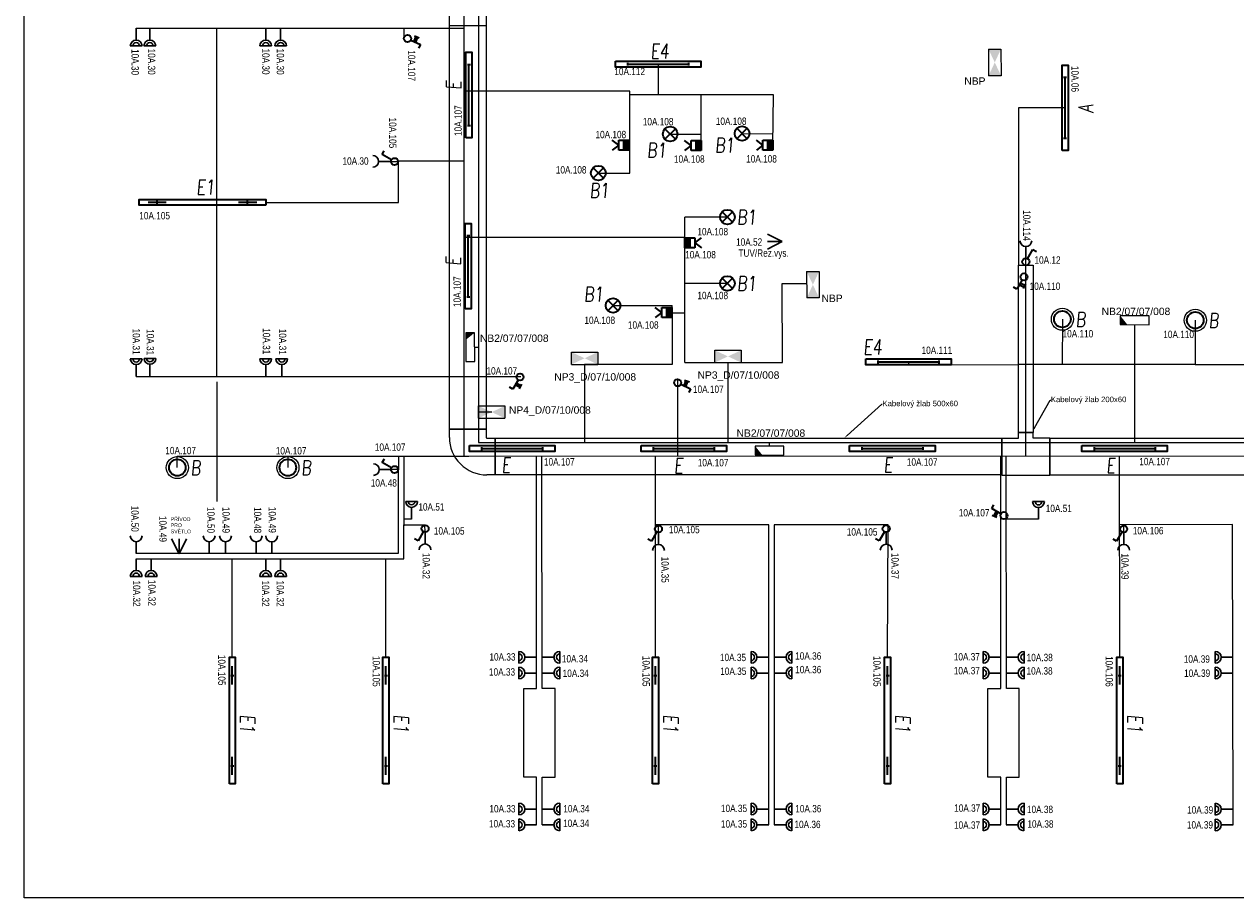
# Model space of a CAD drawing. Header units: millimetres. Extents: x 373037 to 693665, y 214892 to 273272.
# Tile 21 of 56: x 467037 to 483476, y 249592 to 261450. Entities that reach past the tile are written whole.
import ezdxf
from ezdxf import colors
from ezdxf.entities.mleader import LeaderData, LeaderLine
from ezdxf.enums import TextEntityAlignment as Align
from ezdxf.math import Vec2, Vec3

# ---------------------------------------------------------------- set-up
doc = ezdxf.new("R2010")
doc.units = ezdxf.units.MM
doc.header["$LTSCALE"] = 100
doc.layers.get('0').update_dxf_attribs({"linetype": 'CONTINUOUS'})
for name, color, linetype, lineweight in [('2DE_OBL', 91, 'CONTINUOUS', 35), ('2DE_OBL_L1', 91, 'CONTINUOUS', 35), ('CP_DETAL', 33, 'CONTINUOUS', 18), ('E_KABELOVY ŽLAB', 36, 'CONTINUOUS', 25), ('E_NOUZOVÉ+PP OSVĚTLENÍ', 60, 'CONTINUOUS', 25), ('E_SVĚTLA POPIS', 130, 'CONTINUOUS', 30), ('E_VEDENÍ SILNOPROUD', 50, 'CONTINUOUS', 25), ('E_VEDENÍ_CBS', 214, 'CONTINUOUS', 25), ('E_VYPINACE', 170, 'CONTINUOUS', 35), ('E_ZÁSUVKY POPIS', 111, 'CONTINUOUS', 30), ('E_ZÁSUVKY-DVOJITE', 7, 'CONTINUOUS', 30), ('E_ZÁSUVKY.OST.+VYVODY', 11, 'CONTINUOUS', 30), ('E_ŽLABY', 40, 'CONTINUOUS', 15), ('U1 LIGHTING', 10, 'CONTINUOUS', 35)]:
    doc.layers.add(name, color=color, linetype=linetype, lineweight=lineweight)
for name, color, linetype in [('BEZPECNOSTNE SVETLA', 80, 'CONTINUOUS'), ('E_RÁM', 253, 'CONTINUOUS'), ('GC3_MEP_E_LV_SECURITY LIGHT', 80, 'CONTINUOUS'), ('PIKTOGRAMY', 210, 'CONTINUOUS'), ('PRIPOJKA 230V', 1, 'CONTINUOUS'), ('ŽLAB', 7, 'CONTINUOUS')]:
    doc.layers.add(name, color=color, linetype=linetype)
doc.styles.add('ARIAL', font='arial.ttf')
doc.styles.add('CP_ATTR', font='ROMANS.SHX')
doc.styles.add('CS-ROMANS', font='romans.shx', dxfattribs={"width": 0.75, "oblique": 5})
doc.styles.get("Standard").update_dxf_attribs({"font": 'arial.ttf'})
doc.styles.add('V+P_01_B3_E_FP_001$0$BLOCK', font='romans.shx', dxfattribs={"width": 0.8})

# ---------------------------------------------------------------- blocks, each defined once
blk = doc.blocks.new('zasuvka_jednoducha')
at = {"color": 1, "lineweight": 30}
blk.add_line((19281, 12983), (19281, 13143), dxfattribs=at)
blk.add_arc((19281, 12903), 80, 0, 180, dxfattribs=at)
blk = doc.blocks.new('A$C3423193F')
at = {"color": 1, "linetype": 'ByBlock'}
for p, q in [((80, 240), (0, 240)), ((80, 240), (160, 240)), ((80, 160), (80, 0))]:
    blk.add_line(p, q, dxfattribs=at)
for radius in [80, 45.2]:
    blk.add_arc((80, 240), radius, 180, 0, dxfattribs=at)
blk = doc.blocks.new('*U28', base_point=(57391, -22719))
at = {"lineweight": 30, "ltscale": 0.1}
for p, q in [((57291, -22519), (57391, -22719)), ((57391, -22719), (57391, -22519)), ((57391, -22719), (57491, -22519))]:
    blk.add_line(p, q, dxfattribs=at)
blk = doc.blocks.new('pripojka 230V')
at = {"layer": 'PRIPOJKA 230V', "color": 1, "xscale": -1}
blk.add_blockref('*U28', (0, -2, -40), dxfattribs=at)
blk = doc.blocks.new('*U30')
at = {"color": 0, "linetype": 'ByBlock'}
for p, q in [((24, 249.57), (96, 374.28)), ((96, 374.28), (143.56, 346.82))]:
    blk.add_line(p, q, dxfattribs=at)
blk.add_circle((0, 208), 48, dxfattribs=at)
blk = doc.blocks.new('prepinas-svetel-jednoduchy')
at = {"layer": 'E_VYPINACE', "rotation": 89.99999999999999}
blk.add_blockref('*U30', (208, 2), dxfattribs=at)
blk = doc.blocks.new('E')
at = {"layer": 'U1 LIGHTING', "style": 'CS-ROMANS', "oblique": 5, "width": 0.75}
blk.add_text('E', height=200, dxfattribs=at).set_placement((229480, 21709))
blk = doc.blocks.new('*U24')
at = {"color": 0, "linetype": 'ByBlock'}
for p, q in [((24, 249.57), (96, 374.28)), ((96, 374.28), (143.56, 346.82))]:
    blk.add_line(p, q, dxfattribs=at)
blk.add_circle((0, 208), 48, dxfattribs=at)
blk = doc.blocks.new('tlacitko_prepinac_svetla')
at = {"layer": 'E_VYPINACE'}
for points in [[(16875, 8774), (16940, 8744)], [(16888, 8798), (16951, 8769)], [(16930, 8722), (16960, 8787)]]:
    blk.add_lwpolyline(points, dxfattribs=at)
at = {"layer": 'E_VYPINACE', "rotation": 180}
blk.add_blockref('*U24', (16937, 9090), dxfattribs=at)
blk = doc.blocks.new('*U32', base_point=(28429, 5840))
at = {"linetype": 'ByBlock'}
blk.add_hatch(color=0, dxfattribs=at).paths.add_polyline_path([(28362, 5840), (28497, 5840), (28497, 5772), (28362, 5772)])
at = {"color": 0, "linetype": 'ByBlock'}
for p, q in [((28429, 5907), (28362, 5997)), ((28429, 5907), (28497, 5997)), ((28362, 5907), (28497, 5907)), ((28362, 5772), (28362, 5907)), ((28362, 5840), (28497, 5840)), ((28497, 5772), (28362, 5772)), ((28497, 5907), (28497, 5772))]:
    blk.add_line(p, q, dxfattribs=at)
blk = doc.blocks.new('pohybove-cidlo-svetla')
at = {"layer": 'E_VYPINACE', "rotation": 180}
blk.add_blockref('*U32', (-1, 30), dxfattribs=at)
blk = doc.blocks.new('*U96')
for p, q in [((120, 260), (120, 370)), ((120, 370), (620, 370)), ((620, 370), (620, 260)), ((0, -250), (0, 250)), ((0, 250), (110, 250)), ((110, -250), (0, -250))]:
    blk.add_line(p, q)
for radius in [510, 10]:
    blk.add_arc((110, 260), radius, 270, 0)
at = {"style": 'CP_ATTR', "flags": 9}
for tag in ['NAME', 'PRODUCER', 'PRODUCT-TYPE', 'ARTICLE', 'FLOW', 'NUMBER', 'SYSTEM', 'FORM', 'SIZE', 'OTHER']:
    blk.add_attdef(tag, (0, 0), '', height=0.0001, dxfattribs=at)
blk = doc.blocks.new('*U97')
for p, q in [((0, -250), (0, 250)), ((0, 250), (10960, 250)), ((10960, 250), (10960, -250)), ((10960, -250), (0, -250))]:
    blk.add_line(p, q)
at = {"style": 'CP_ATTR', "flags": 9}
for tag in ['NAME', 'PRODUCER', 'PRODUCT-TYPE', 'ARTICLE', 'FLOW', 'NUMBER', 'SYSTEM', 'FORM', 'SIZE', 'OTHER']:
    blk.add_attdef(tag, (0, 0), '', height=0.0001, dxfattribs=at)
blk = doc.blocks.new('*U98')
for p, q in [((0, -250), (0, 250)), ((0, 250), (0, 250)), ((0, 250), (225, 250)), ((225, 325), (225, 325)), ((225, 325), (425, 325)), ((225, 250), (225, 325)), ((425, 325), (425, 325)), ((425, 250), (425, 325)), ((650, 250), (425, 250)), ((650, 250), (650, 250)), ((650, 250), (650, -250)), ((0, -250), (0, -250)), ((0, -250), (650, -250)), ((650, -250), (650, -250))]:
    blk.add_line(p, q)
at = {"style": 'CP_ATTR', "flags": 9}
for tag in ['NAME', 'PRODUCER', 'PRODUCT-TYPE', 'ARTICLE', 'FLOW', 'NUMBER', 'SYSTEM', 'FORM', 'SIZE', 'OTHER']:
    blk.add_attdef(tag, (0, 0), '', height=0.0001, dxfattribs=at)
blk = doc.blocks.new('*U99')
for p, q in [((0, -100), (0, 100)), ((0, 100), (2275, 100)), ((2275, 100), (2275, -100)), ((2275, -100), (0, -100))]:
    blk.add_line(p, q)
at = {"style": 'CP_ATTR', "flags": 9}
for tag in ['NAME', 'PRODUCER', 'PRODUCT-TYPE', 'ARTICLE', 'FLOW', 'NUMBER', 'SYSTEM', 'FORM', 'SIZE', 'OTHER']:
    blk.add_attdef(tag, (0, 0), '', height=0.0001, dxfattribs=at)
blk = doc.blocks.new('2DELLI009_CZ')
for p, q in [((-0.5, 0.1), (-0.5, -0.1)), ((-0.5, 0), (0.5, 0)), ((0.5, 0.1), (0.5, -0.1))]:
    blk.add_line(p, q)
blk.add_lwpolyline([(-0.7, 0.2), (0.7, 0.2), (0.7, -0.2), (-0.7, -0.2)], close=True)
at = {"linetype": 'ByBlock', "style": 'CP_ATTR', "flags": 9}
for tag, p in [('NAME', (-0.092, -0.018)), ('GROUP', (-0.092, -0.018)), ('NUMBER', (-0.092, -0.018)), ('PRODUCER', (-0.092, -0.018)), ('ARTICLE', (-0.092, -0.018)), ('CHARACTER', (-0.092, -0.018)), ('VOLTAGE', (-0.092, -0.019)), ('WEIGHT', (-0.092, -0.018)), ('OTHER', (-0.092, -0.018)), ('PRODUCT-TYPE', (-0.092, -0.019)), ('ORDER-NO', (-0.092, -0.019)), ('POWER', (-0.092, -0.019))]:
    blk.add_attdef(tag, text='', height=0.00005, dxfattribs=at).set_placement(p, align=Align.MIDDLE_LEFT)
blk = doc.blocks.new('*U38')
at = {"layer": 'GC3_MEP_E_LV_SECURITY LIGHT', "linetype": 'ByBlock'}
for p, q in [((-121, 195), (-119, -195)), ((-1, 195), (-121, 195)), ((1, -195), (-1, 195)), ((-119, -195), (1, -195))]:
    blk.add_line(p, q, dxfattribs=at)
at = {"layer": 'GC3_MEP_E_LV_SECURITY LIGHT'}
blk.add_solid([(-1, 195), (-121, 195), (-120, 98)], dxfattribs=at)
at = {"layer": 'BEZPECNOSTNE SVETLA', "style": 'ARIAL'}
blk.add_attdef('BEZ.SV', (52, -54), '', height=100, dxfattribs=at)
blk = doc.blocks.new('*U37')
at = {"layer": 'GC3_MEP_E_LV_SECURITY LIGHT', "linetype": 'ByBlock'}
for p, q in [((135, 59), (-255, 61)), ((-255, 61), (-255, -59)), ((135, -61), (135, 59)), ((-255, -59), (135, -61))]:
    blk.add_line(p, q, dxfattribs=at)
at = {"layer": 'GC3_MEP_E_LV_SECURITY LIGHT'}
blk.add_solid([(-255, 61), (-255, -59), (-158, -60)], dxfattribs=at)
at = {"layer": 'BEZPECNOSTNE SVETLA', "style": 'ARIAL'}
blk.add_attdef('BEZ.SV', (52, -54), '', height=100, dxfattribs=at)
blk = doc.blocks.new('V+P_01_B3_E_FP_001$0$E-LI-35')
at = {"layer": 'E_NOUZOVÉ+PP OSVĚTLENÍ', "linetype": 'ByBlock'}
for p, q in [((-10.88, -1.92), (10.88, -1.92)), ((-10.88, -12.08), (-10.88, -1.92)), ((10.88, -1.92), (10.88, -12.08)), ((-10.88, -12.08), (10.88, -12.08))]:
    blk.add_line(p, q, dxfattribs=at)
at = {"layer": 'E_NOUZOVÉ+PP OSVĚTLENÍ'}
blk.add_solid([(-10.88, -12.08), (-10.88, -1.92), (10.88, -1.92), (10.88, -12.08)], dxfattribs=at)
at = {"layer": 'E_NOUZOVÉ+PP OSVĚTLENÍ', "style": 'V+P_01_B3_E_FP_001$0$BLOCK', "width": 0.8, "flags": 8}
for tag, p in [('DIVERS.1', (-17.93, -2.11)), ('DIVERS.2', (-16.41, -11.97))]:
    blk.add_attdef(tag, text='', height=7.25, dxfattribs=at).set_placement(p, align=Align.RIGHT)
at = {"layer": 'E_NOUZOVÉ+PP OSVĚTLENÍ', "style": 'V+P_01_B3_E_FP_001$0$BLOCK', "width": 0.8}
for tag, p, height, flags in [('BLOCKNAME', (-6.79, -1.4), 2.54, 3), ('LEISTUNG', (13.35, -11.99), 7.25, 8)]:
    blk.add_attdef(tag, p, '', height=height, dxfattribs=dict(at, flags=flags))
blk.add_attdef('STROMKREIS', text='', height=7.25, dxfattribs=at).set_placement((-11.76, -23.81), align=Align.BOTTOM_CENTER)
blk = doc.blocks.new('*U43')
at = {"layer": 'GC3_MEP_E_LV_SECURITY LIGHT', "xscale": 16.54563019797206, "yscale": 16.54563022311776, "zscale": 16.54563022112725}
blk.add_blockref('V+P_01_B3_E_FP_001$0$E-LI-35', (0, 116), dxfattribs=at)
at = {"layer": 'PIKTOGRAMY', "style": 'ARIAL'}
blk.add_attdef('PIKTOGRAM', (162, -40), '', height=100, dxfattribs=at)
blk = doc.blocks.new('*U44')
at = {"layer": 'GC3_MEP_E_LV_SECURITY LIGHT', "xscale": 16.54563019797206, "yscale": 16.54563022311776, "zscale": 16.54563022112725, "rotation": 270.2193183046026}
blk.add_blockref('V+P_01_B3_E_FP_001$0$E-LI-35', (116, 0), dxfattribs=at)
at = {"layer": 'PIKTOGRAMY', "style": 'ARIAL'}
blk.add_attdef('PIKTOGRAM', (162, -40), '', height=100, dxfattribs=at)
blk = doc.blocks.new('2DELLI018_CZ')
for p, q in [((-0.6, 0), (-0.4, 0)), ((-0.5, 0.1), (-0.5, -0.1)), ((0.4, 0), (0.6, 0)), ((0.5, 0.1), (0.5, -0.1))]:
    blk.add_line(p, q)
blk.add_lwpolyline([(-0.7, 0.2), (0.7, 0.2), (0.7, -0.2), (-0.7, -0.2)], close=True)
at = {"linetype": 'ByBlock', "style": 'CP_ATTR', "flags": 9}
for tag, p in [('NAME', (-0.092, -0.018)), ('GROUP', (-0.092, -0.018)), ('NUMBER', (-0.092, -0.018)), ('PRODUCER', (-0.092, -0.018)), ('ARTICLE', (-0.092, -0.018)), ('CHARACTER', (-0.092, -0.018)), ('VOLTAGE', (-0.092, -0.019)), ('WEIGHT', (-0.092, -0.018)), ('OTHER', (-0.092, -0.018)), ('PRODUCT-TYPE', (-0.092, -0.019)), ('ORDER-NO', (-0.092, -0.019)), ('POWER', (-0.092, -0.019))]:
    blk.add_attdef(tag, text='', height=0.00005, dxfattribs=at).set_placement(p, align=Align.MIDDLE_LEFT)
blk = doc.blocks.new('E1')
at = {"layer": 'U1 LIGHTING', "style": 'CS-ROMANS', "oblique": 5, "width": 0.75}
blk.add_text('E1', height=200, dxfattribs=at).set_placement((229480, 21709))
blk = doc.blocks.new('2DELPH010_CZ')
blk.add_ellipse((0, 0), major_axis=(-0.053, 0.053), ratio=1, start_param=3.926991, end_param=10.210176)
at = {"layer": 'CP_DETAL'}
blk.add_ellipse((0, 0), major_axis=(-0.0707, 0.0707), ratio=1, start_param=3.926991, end_param=10.210176, dxfattribs=at)
at = {"linetype": 'ByBlock', "style": 'CP_ATTR', "flags": 9}
for tag in ['NAME', 'GROUP', 'NUMBER', 'PRODUCER', 'ARTICLE', 'PRODUCT-TYPE', 'ORDER-NO', 'CHARACTER', 'POWER', 'VOLTAGE', 'WEIGHT', 'OTHER']:
    blk.add_attdef(tag, text='', height=0.00000005, dxfattribs=at).set_placement((0, 0), align=Align.MIDDLE_LEFT)
blk = doc.blocks.new('B')
at = {"layer": 'U1 LIGHTING', "style": 'CS-ROMANS', "oblique": 5, "width": 0.75}
blk.add_text('B', height=200, dxfattribs=at).set_placement((229480, 21709))
blk = doc.blocks.new('*U100')
for p, q in [((0, -250), (0, 250)), ((0, 250), (6877, 250)), ((6877, 250), (6877, -250)), ((6877, -250), (0, -250))]:
    blk.add_line(p, q)
at = {"style": 'CP_ATTR', "flags": 9}
for tag in ['NAME', 'PRODUCER', 'PRODUCT-TYPE', 'ARTICLE', 'FLOW', 'NUMBER', 'SYSTEM', 'FORM', 'SIZE', 'OTHER']:
    blk.add_attdef(tag, (0, 0), '', height=0.0001, dxfattribs=at)
blk = doc.blocks.new('*U101')
for p, q in [((0, -250), (0, 250)), ((0, 250), (7512.5, 250)), ((7512.5, 250), (7512.5, -250)), ((7512.5, -250), (0, -250))]:
    blk.add_line(p, q)
at = {"style": 'CP_ATTR', "flags": 9}
for tag in ['NAME', 'PRODUCER', 'PRODUCT-TYPE', 'ARTICLE', 'FLOW', 'NUMBER', 'SYSTEM', 'FORM', 'SIZE', 'OTHER']:
    blk.add_attdef(tag, (0, 0), '', height=0.0001, dxfattribs=at)
blk = doc.blocks.new('E4')
at = {"layer": 'U1 LIGHTING', "style": 'CS-ROMANS', "oblique": 5, "width": 0.75}
blk.add_text('E4', height=200, dxfattribs=at).set_placement((229480, 21709))
blk = doc.blocks.new('2DELLI_01_CZ')
for p, q in [((-0.354, 0.354), (0.354, -0.354)), ((-0.354, -0.354), (0.354, 0.354))]:
    blk.add_line(p, q)
blk.add_circle((0, 0), 0.5)
at = {"linetype": 'ByBlock', "style": 'CP_ATTR', "flags": 9}
for tag, p in [('NAME', (-0.092, -0.018)), ('GROUP', (-0.092, -0.018)), ('NUMBER', (-0.092, -0.018)), ('PRODUCER', (-0.092, -0.018)), ('ARTICLE', (-0.092, -0.018)), ('CHARACTER', (-0.092, -0.018)), ('VOLTAGE', (-0.092, -0.019)), ('WEIGHT', (-0.092, -0.018)), ('OTHER', (-0.092, -0.018)), ('PRODUCT-TYPE', (-0.092, -0.019)), ('ORDER-NO', (-0.092, -0.019)), ('POWER', (-0.092, -0.019))]:
    blk.add_attdef(tag, text='', height=0.00005, dxfattribs=at).set_placement(p, align=Align.MIDDLE_LEFT)
blk = doc.blocks.new('B1')
at = {"layer": 'U1 LIGHTING', "style": 'CS-ROMANS', "oblique": 5, "width": 0.75}
blk.add_text('B1', height=200, dxfattribs=at).set_placement((229480, 21709))
blk = doc.blocks.new('A')
at = {"layer": 'U1 LIGHTING', "style": 'CS-ROMANS', "oblique": 5, "width": 0.75}
blk.add_text('A', height=200, dxfattribs=at).set_placement((229480, 21709))

msp = doc.modelspace()

# ---------------------------------------------------------------- linework, layer by layer
for p, q in [((469647, 261395), (469647, 256670)), ((469651, 256595), (469651, 254970))]:
    msp.add_line(p, q)
at = {"layer": 'E_RÁM', "color": 252, "true_color": 0x939598}
msp.add_lwpolyline([(493617, 249592), (467037, 249592), (467037, 273272), (493617, 273272)], close=True, dxfattribs=at)
at = {"layer": 'E_VEDENÍ SILNOPROUD'}
for p, q in [((473001, 267380), (473001, 255583)), ((468556, 261395), (473001, 261395)), ((472189, 261395), (472189, 261256)), ((475638, 260908), (475638, 260492)), ((475252, 260542), (473001, 260542)), ((475252, 260492), (475252, 260542)), ((477202, 260492), (475252, 260492)), ((475252, 259430), (475252, 260492)), ((476220, 259805), (476220, 260492)), ((477196, 259809), (477202, 260492)), ((481161, 260316), (480527, 260316)), ((480527, 260316), (480527, 258182)), ((475802, 259960), (476220, 259960)), ((476777, 259967), (477197, 259963)), ((472006, 259587), (472114, 259587)), ((472114, 259032), (472114, 259596)), ((472114, 259596), (473001, 259596)), ((474827, 259430), (475252, 259430)), ((470314, 259032), (472114, 259032)), ((476578, 258832), (476002, 258832)), ((476002, 256857), (476002, 258832)), ((476002, 258557), (473001, 258557)), ((480627, 258178), (480628, 258273)), ((480527, 258182), (480627, 258178)), ((480627, 255590), (480627, 258182)), ((476578, 257932), (476002, 257932)), ((475027, 257632), (475827, 257632)), ((475827, 257532), (475827, 257632)), ((475827, 257532), (476002, 257532)), ((475827, 257532), (475827, 256832)), ((481124, 257446), (481121, 256832)), ((482927, 257432), (482927, 256832)), ((475827, 256832), (474641, 256832)), ((476002, 256857), (476586, 256857)), ((479035, 256866), (479035, 256826)), ((479035, 256826), (480527, 256832)), ((482927, 256832), (480527, 256832)), ((482927, 256832), (483977, 256832)), ((468556, 256670), (473776, 256670)), ((475902, 256632), (475903, 255587)), ((469114, 255432), (469114, 255585)), ((469114, 255585), (473069, 255585)), ((470614, 255585), (470614, 255432)), ((472114, 255585), (472114, 255405)), ((472189, 255585), (472189, 254643)), ((473069, 255585), (488464, 255595)), ((473989, 254657), (473989, 255586)), ((474064, 252435), (474062, 255586)), ((475602, 252857), (475601, 255587)), ((480289, 254657), (480289, 255590)), ((480364, 252435), (480362, 255590)), ((481902, 252857), (481900, 255591)), ((469114, 255432), (469114, 255432)), ((469114, 255432), (469114, 255432)), ((469114, 255432), (469114, 255432)), ((469114, 255432), (469114, 255432)), ((472114, 255405), (472014, 255405)), ((472114, 254270), (472114, 255405)), ((472293, 254732), (472189, 254732)), ((472189, 254195), (472189, 254657)), ((472189, 254657), (472473, 254657)), ((472475, 254555), (472473, 254657)), ((473989, 252435), (473989, 254657)), ((477139, 254657), (475601, 254657)), ((475644, 254549), (475644, 254657)), ((477139, 250582), (477139, 254657)), ((478759, 254657), (477214, 254657)), ((477214, 254657), (477214, 250582)), ((478752, 252857), (478759, 254657)), ((480289, 252435), (480289, 254657)), ((480799, 254732), (480363, 254732)), ((483433, 254661), (481903, 254657)), ((481956, 254549), (481956, 254657)), ((483439, 250581), (483433, 254661)), ((468556, 254270), (472114, 254270)), ((468556, 254195), (472189, 254195)), ((469860, 252857), (469860, 254195)), ((471944, 252857), (471944, 254195)), ((473814, 251230), (473814, 252435)), ((473814, 252435), (473989, 252435)), ((474239, 252435), (474064, 252435)), ((474239, 251230), (474239, 252435)), ((480114, 251230), (480114, 252435)), ((480114, 252435), (480289, 252435)), ((480539, 252435), (480364, 252435)), ((480539, 251230), (480539, 252435)), ((473989, 251230), (473814, 251230)), ((473989, 250582), (473989, 251230)), ((474064, 250582), (474064, 251230)), ((474064, 251230), (474239, 251230)), ((480289, 251230), (480114, 251230)), ((480289, 250582), (480289, 251230)), ((480364, 250582), (480364, 251230)), ((480364, 251230), (480539, 251230))]:
    msp.add_line(p, q, dxfattribs=at)
at = {"layer": 'E_VEDENÍ_CBS'}
for p, q in [((473199, 267157), (473199, 255774)), ((477323, 257932), (477654, 257933)), ((477327, 256857), (477323, 257932)), ((482104, 257372), (482104, 255774)), ((473149, 257068), (473199, 257068)), ((474641, 256832), (474641, 255774)), ((476586, 256857), (477327, 256857)), ((476586, 256857), (476586, 255774)), ((473380, 256185), (473199, 256185)), ((473199, 255774), (485707, 255774)), ((477150, 255722), (477150, 255774))]:
    msp.add_line(p, q, dxfattribs=at)
at = {"layer": 'E_ŽLABY'}
msp.add_line((472805, 261432), (473305, 261432), dxfattribs=at)

# ---------------------------------------------------------------- block references
msp.add_blockref('E1', (239892, 237430))
at = {"rotation": 270}
for p in [(448258, 481559), (450342, 481559), (454000, 481559), (457150, 481559), (460300, 481559)]:
    msp.add_blockref('E1', p, dxfattribs=at)
at = {"layer": '2DE_OBL'}
for name, p, xscale, yscale, zscale in [('2DELLI_01_CZ', (475802, 259960), 200, 200, 100), ('2DELLI_01_CZ', (476777, 259967), 200, 200, 100), ('2DELLI_01_CZ', (474827, 259430), 200, 200, 100), ('2DELLI_01_CZ', (476578, 258832), 200, 200, 100), ('2DELLI_01_CZ', (476578, 257932), 200, 200, 100), ('2DELLI_01_CZ', (475027, 257632), 200, 200, 100), ('2DELPH010_CZ', (481124, 257446), 1500, 1500, 252.5252525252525), ('2DELPH010_CZ', (482927, 257432), 1500, 1500, 252.5252525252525), ('2DELPH010_CZ', (469114, 255432), 1500, 1500, 252.5252525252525), ('2DELPH010_CZ', (470614, 255432), 1500, 1500, 252.5252525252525)]:
    msp.add_blockref(name, p, dxfattribs=dict(at, xscale=xscale, yscale=yscale, zscale=zscale))
at = {"layer": '2DE_OBL', "xscale": 1228.571428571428, "yscale": 200, "zscale": 1000}
for p, rotation in [((469454, 259032), 180), ((469860, 251997), 89.99999999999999), ((471944, 251997), 89.99999999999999), ((475602, 251997), 89.99999999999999), ((478752, 251997), 89.99999999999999), ((481902, 251997), 89.99999999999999)]:
    msp.add_blockref('2DELLI018_CZ', p, dxfattribs=dict(at, rotation=rotation))
at = {"layer": '2DE_OBL_L1', "xscale": 828.5714285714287, "yscale": 200, "zscale": 1000, "rotation": 90}
for p in [(473070, 260489), (481161, 260316), (473061, 258166)]:
    msp.add_blockref('2DELLI009_CZ', p, dxfattribs=at)
at = {"layer": '2DE_OBL_L1', "xscale": 828.5714285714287, "yscale": 200, "zscale": 1000}
for p in [(475638, 260908), (479035, 256866), (473657, 255690), (475986, 255690), (478816, 255691), (481967, 255690)]:
    msp.add_blockref('2DELLI009_CZ', p, dxfattribs=at)
at = {"layer": 'E_NOUZOVÉ+PP OSVĚTLENÍ'}
ref = msp.add_blockref('*U44', (480206, 260932), dxfattribs=at)
ref.add_attrib('PIKTOGRAM', 'NBP', (479793, 260629), dxfattribs={"height": 100, "style": 'ARIAL'})
ref = msp.add_blockref('*U44', (477738, 257915), dxfattribs=at)
ref.add_attrib('PIKTOGRAM', 'NBP', (477855, 257680), dxfattribs={"height": 100, "style": 'ARIAL'})
ref = msp.add_blockref('*U37', (482164, 257432), dxfattribs=at)
ref.add_attrib('BEZ.SV', 'NB2/07/07/008', (481656, 257502), dxfattribs={"layer": 'BEZPECNOSTNE SVETLA', "height": 100, "style": 'ARIAL'})
ref = msp.add_blockref('*U38', (473149, 257068), dxfattribs=at)
ref.add_attrib('BEZ.SV', 'NB2/07/07/008', (473220, 257138), dxfattribs={"layer": 'BEZPECNOSTNE SVETLA', "height": 100, "style": 'ARIAL'})
ref = msp.add_blockref('*U43', (474641, 256916), dxfattribs=at)
ref.add_attrib('PIKTOGRAM', 'NP3_D/07/10/008', (474229, 256613), dxfattribs={"height": 100, "style": 'ARIAL'})
ref = msp.add_blockref('*U43', (476586, 256941), dxfattribs=at)
ref.add_attrib('PIKTOGRAM', 'NP3_D/07/10/008', (476173, 256638), dxfattribs={"height": 100, "style": 'ARIAL'})
ref = msp.add_blockref('*U43', (473380, 256185), dxfattribs=at)
ref.add_attrib('PIKTOGRAM', 'NP4_D/07/10/008', (473614, 256163), dxfattribs={"height": 100, "style": 'ARIAL'})
ref = msp.add_blockref('*U37', (477210, 255662), dxfattribs=at)
ref.add_attrib('BEZ.SV', 'NB2/07/07/008', (476702, 255850), dxfattribs={"layer": 'BEZPECNOSTNE SVETLA', "height": 100, "style": 'ARIAL'})
at = {"layer": 'E_VEDENÍ_CBS', "rotation": 90}
msp.add_blockref('A', (503250, 30767), dxfattribs=at)
at = {"layer": 'E_VYPINACE', "rotation": 89.99999999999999}
for p in [(472478, 254603), (475644, 254598), (478735, 254602), (481958, 254598)]:
    msp.add_blockref('prepinas-svetel-jednoduchy', p, dxfattribs=at)
at = {"layer": 'E_ZÁSUVKY-DVOJITE', "xscale": -1, "rotation": 180}
for p in [(468476, 261395), (468661, 261395), (470234, 261395), (470436, 261395), (468476, 254195), (468679, 254195), (470234, 254195), (470435, 254195)]:
    msp.add_blockref('A$C3423193F', p, dxfattribs=at)
at = {"layer": 'E_ZÁSUVKY-DVOJITE'}
for p in [(468476, 256670), (468663, 256674), (470234, 256670), (470451, 256670), (472213, 254732), (480719, 254730)]:
    msp.add_blockref('A$C3423193F', p, dxfattribs=at)
for p, rotation in [((473989, 252777), 89.99999999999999), ((474064, 252937), 270), ((477139, 252777), 89.99999999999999), ((477214, 252937), 270), ((480289, 252777), 89.99999999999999), ((480364, 252937), 270), ((483439, 252777), 89.99999999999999), ((473989, 252563), 89.99999999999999), ((474064, 252723), 270), ((477139, 252563), 89.99999999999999), ((477214, 252723), 270), ((480289, 252563), 89.99999999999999), ((480364, 252723), 270), ((483439, 252563), 89.99999999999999), ((473989, 250716), 89.99999999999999), ((474064, 250876), 270), ((477139, 250716), 89.99999999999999), ((477214, 250876), 270), ((480289, 250716), 89.99999999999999), ((480364, 250876), 270), ((483439, 250715), 89.99999999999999), ((473989, 250502), 89.99999999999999), ((474064, 250662), 270), ((477139, 250502), 89.99999999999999), ((477214, 250662), 270), ((480289, 250502), 89.99999999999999), ((480360, 250662), 270), ((483439, 250501), 89.99999999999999)]:
    msp.add_blockref('A$C3423193F', p, dxfattribs=dict(at, rotation=rotation))
at = {"layer": 'E_ZÁSUVKY.OST.+VYVODY', "color": 1}
for name, p, rotation in [('tlacitko_prepinac_svetla', (482562, 245158), 94.99999999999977), ('zasuvka_jednoducha', (458862, 278869), 270), ('zasuvka_jednoducha', (499909, 271415), 180), ('tlacitko_prepinac_svetla', (486227, 240485), 94.99999999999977), ('zasuvka_jednoducha', (458871, 274686), 270), ('tlacitko_prepinac_svetla', (471449, 271718), 270), ('zasuvka_jednoducha', (487837, 267409), 180), ('zasuvka_jednoducha', (488827, 267409), 180), ('zasuvka_jednoducha', (489049, 267408), 180), ('zasuvka_jednoducha', (489465, 267408), 180), ('zasuvka_jednoducha', (489676, 267407), 180)]:
    msp.add_blockref(name, p, dxfattribs=dict(at, rotation=rotation))
at = {"layer": 'E_ZÁSUVKY.OST.+VYVODY', "rotation": 89.99999999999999}
msp.add_blockref('pripojka 230V', (477321, 258499), dxfattribs=at)
at = {"layer": 'E_ZÁSUVKY.OST.+VYVODY', "color": 1}
for name, p in [('tlacitko_prepinac_svetla', (463666, 249139)), ('tlacitko_prepinac_svetla', (456827, 247779)), ('zasuvka_jednoducha', (453194, 241412)), ('zasuvka_jednoducha', (456362, 241405)), ('zasuvka_jednoducha', (459452, 241408)), ('zasuvka_jednoducha', (462675, 241406))]:
    msp.add_blockref(name, p, dxfattribs=at)
at = {"layer": 'E_ZÁSUVKY.OST.+VYVODY'}
msp.add_blockref('pripojka 230V', (469137, 254265), dxfattribs=at)
at = {"layer": 'E_ŽLABY'}
for name, p, rotation in [('*U97', (473055, 266912), 270), ('*U99', (480627, 255906), 90)]:
    msp.add_blockref(name, p, dxfattribs=dict(at, rotation=rotation))
for name, p in [('E4', (246054, 239277)), ('B1', (246006, 237930)), ('B1', (246931, 238000)), ('B1', (245229, 237386)), ('B1', (247228, 237023)), ('B1', (247228, 236123)), ('B1', (245153, 235976)), ('B', (251824, 235634)), ('B', (253627, 235620)), ('E4', (248944, 235260)), ('*U100', (473425, 255582)), ('*U101', (480952, 255581)), ('B', (239814, 233620)), ('B', (241314, 233620))]:
    msp.add_blockref(name, p, dxfattribs=at)
at = {"layer": 'E_ŽLABY', "zscale": 50, "rotation": 270}
msp.add_blockref('*U96', (473055, 255952), dxfattribs=at)
at = {"layer": 'E_ŽLABY', "zscale": 50}
msp.add_blockref('*U98', (480302, 255581), dxfattribs=at)
at = {"layer": 'U1 LIGHTING', "rotation": 90}
for p in [(494676, 31079), (494670, 28692)]:
    msp.add_blockref('E', p, dxfattribs=at)
at = {"layer": 'U1 LIGHTING'}
for p in [(244034, 233658), (246374, 233649), (249217, 233662), (252238, 233653)]:
    msp.add_blockref('E', p, dxfattribs=at)
at = {"layer": 'ŽLAB'}
for name, p, rotation in [('pohybove-cidlo-svetla', (475143, 259806), 270), ('pohybove-cidlo-svetla', (476123, 259804), 270), ('pohybove-cidlo-svetla', (477098, 259809), 270), ('pohybove-cidlo-svetla', (476098, 258486), 89.99999999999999), ('prepinas-svetel-jednoduchy', (480626, 258225), 270), ('pohybove-cidlo-svetla', (475726, 257537), 270)]:
    msp.add_blockref(name, p, dxfattribs=dict(at, rotation=rotation))
for p in [(472061, 259584), (472062, 255403)]:
    msp.add_blockref('prepinas-svetel-jednoduchy', p, dxfattribs=at)

# ---------------------------------------------------------------- texts
at = {"layer": 'E_SVĚTLA POPIS', "width": 0.8}
for s, rotation, p in [('10A.107', 270, (472244, 261096)), ('10A.06', 270, (481246, 260884)), ('10A.107', 90, (472974, 259933)), ('10A.105', 270, (471987, 260183)), ('10A.107', 90, (472961, 257611)), ('10A.105', 270, (469668, 252890)), ('10A.105', 270, (471765, 252874)), ('10A.105', 270, (475426, 252876)), ('10A.105', 270, (478559, 252875)), ('10A.106', 270, (481709, 252873))]:
    msp.add_text(s, height=100, rotation=rotation, dxfattribs=at).set_placement(p)
for s, p in [('10A.112', (475044, 260759)), ('10A.108', (475430, 260078)), ('10A.108', (476421, 260084)), ('10A.108', (474788, 259903)), ('10A.108', (475853, 259571)), ('10A.108', (476833, 259573)), ('10A.108', (474250, 259424)), ('10A.105', (468598, 258802)), ('10A.108', (476171, 258585)), ('10A.108', (476005, 258272)), ('10A.12', (480745, 258200)), ('10A.110', (480679, 257844)), ('10A.108', (476171, 257718)), ('10A.108', (474638, 257382)), ('10A.108', (475228, 257318)), ('10A.110', (481126, 257199)), ('10A.110', (482493, 257190)), ('10A.111', (479213, 256975)), ('10A.107', (473309, 256695)), ('10A.107', (476111, 256446)), ('10A.107', (468951, 255613)), ('10A.107', (470450, 255610)), ('10A.107', (471794, 255660)), ('10A.107', (474089, 255460)), ('10A.107', (476176, 255449)), ('10A.107', (479013, 255458)), ('10A.107', (482167, 255464)), ('10A.51', (472385, 254848)), ('10A.107', (479718, 254769)), ('10A.51', (480898, 254828)), ('10A.105', (475785, 254541)), ('10A.105', (478198, 254509)), ('10A.106', (482079, 254526))]:
    msp.add_text(s, height=100, dxfattribs=at).set_placement(p)
at = {"layer": 'E_ZÁSUVKY POPIS', "width": 0.8}
for s, p in [('10A.30', (468492, 261113)), ('10A.30', (468715, 261119)), ('10A.30', (470266, 261121)), ('10A.30', (470463, 261119)), ('10A.114', (480591, 258926)), ('10A.31', (468508, 257319)), ('10A.31', (468698, 257311)), ('10A.31', (470274, 257324)), ('10A.31', (470493, 257317)), ('10A.50', (468490, 254914)), ('10A.50', (469521, 254897)), ('10A.49', (469726, 254897)), ('10A.48', (470154, 254896)), ('10A.49', (470353, 254899)), ('10A.49', (468869, 254776)), ('10A.32', (472442, 254274)), ('10A.35', (475683, 254222)), ('10A.37', (478804, 254274)), ('10A.39', (481924, 254267)), ('10A.32', (468513, 253899)), ('10A.32', (468720, 253908)), ('10A.32', (470262, 253898)), ('10A.32', (470462, 253898))]:
    msp.add_text(s, height=100, rotation=270, dxfattribs=at).set_placement(p)
for s, p in [('10A.30', (471355, 259543)), ('10A.52', (476696, 258444)), ('TUV/Rez.vys.', (476728, 258294)), ('10A.48', (471739, 255174)), ('10A.105', (472595, 254522)), ('10A.33', (473349, 252812)), ('10A.34', (474332, 252787)), ('10A.35', (476477, 252805)), ('10A.36', (477498, 252825)), ('10A.37', (479650, 252814)), ('10A.38', (480639, 252804)), ('10A.39', (482771, 252783)), ('10A.33', (473343, 252608)), ('10A.34', (474343, 252590)), ('10A.35', (476481, 252618)), ('10A.36', (477498, 252640)), ('10A.37', (479650, 252625)), ('10A.38', (480637, 252622)), ('10A.39', (482775, 252591)), ('10A.33', (473349, 250751)), ('10A.34', (474352, 250752)), ('10A.35', (476491, 250756)), ('10A.36', (477499, 250752)), ('10A.37', (479655, 250760)), ('10A.38', (480643, 250742)), ('10A.39', (482816, 250735)), ('10A.33', (473343, 250547)), ('10A.34', (474349, 250553)), ('10A.35', (476491, 250545)), ('10A.36', (477488, 250538)), ('10A.37', (479653, 250529)), ('10A.38', (480649, 250544)), ('10A.39', (482813, 250532))]:
    msp.add_text(s, height=100, dxfattribs=at).set_placement(p)
at = {"layer": 'E_ZÁSUVKY POPIS', "insert": (469025, 254757), "char_height": 50, "attachment_point": 1}
msp.add_mtext_dynamic_manual_height_columns('PŘÍVOD PRO SVĚTLO', width=210, gutter_width=12.5, heights=[0], dxfattribs=at)

# ---------------------------------------------------------------- leaders
at = {"layer": 'E_KABELOVY ŽLAB'}
ml = msp.add_multileader_mtext('Standard', dxfattribs=at)
ml.set_content('Kabelový žlab 500x60', color=256, style='ARIAL')
ml.set_leader_properties()
ml.build(insert=Vec2(0, 0))
ml.multileader.update_dxf_attribs({"arrow_head_size": 50})
ctx = ml.context
ctx.base_point, ctx.char_height, ctx.arrow_head_size, ctx.plane_origin = Vec3(478680, 256291), 75, 50, Vec3(478153, 255824)
notes = []
notes.append((ctx, [(0, (1, 1, 0), (478672, 256291), (1, 0), 8, [(0, [(478165, 255834)], 0, [])])]))
ctx.mtext.insert, ctx.mtext.flow_direction = Vec3(478682, 256340), 5
ml = msp.add_multileader_mtext('Standard', dxfattribs=at)
ml.set_content('Kabelový žlab 200x60', color=256, style='ARIAL')
ml.set_leader_properties()
ml.build(insert=Vec2(0, 0))
ml.multileader.update_dxf_attribs({"arrow_head_size": 50})
ctx = ml.context
ctx.base_point, ctx.char_height, ctx.arrow_head_size, ctx.plane_origin = Vec3(480965, 256346), 75, 50, Vec3(480709, 255917)
notes.append((ctx, [(0, (1, 1, 0), (480957, 256346), (1, 0), 8, [(0, [(480721, 255926)], 0, [])])]))
ctx.mtext.insert, ctx.mtext.flow_direction = Vec3(480967, 256395), 5
for ctx, leaders in notes:
    for number, flags, end, landing, length, lines in leaders:
        leader = LeaderData()
        leader.index, (leader.has_last_leader_line, leader.has_dogleg_vector, leader.attachment_direction) = number, flags
        leader.last_leader_point, leader.dogleg_vector, leader.dogleg_length = Vec3(end), Vec3(landing), length
        for number, points, colour, breaks in lines:
            line = LeaderLine()
            line.index, line.vertices, line.color, line.breaks = number, Vec3.list(points), colors.encode_raw_color(colour), breaks
            leader.lines.append(line)
        ctx.leaders.append(leader)

doc.saveas('drawing.dxf')
